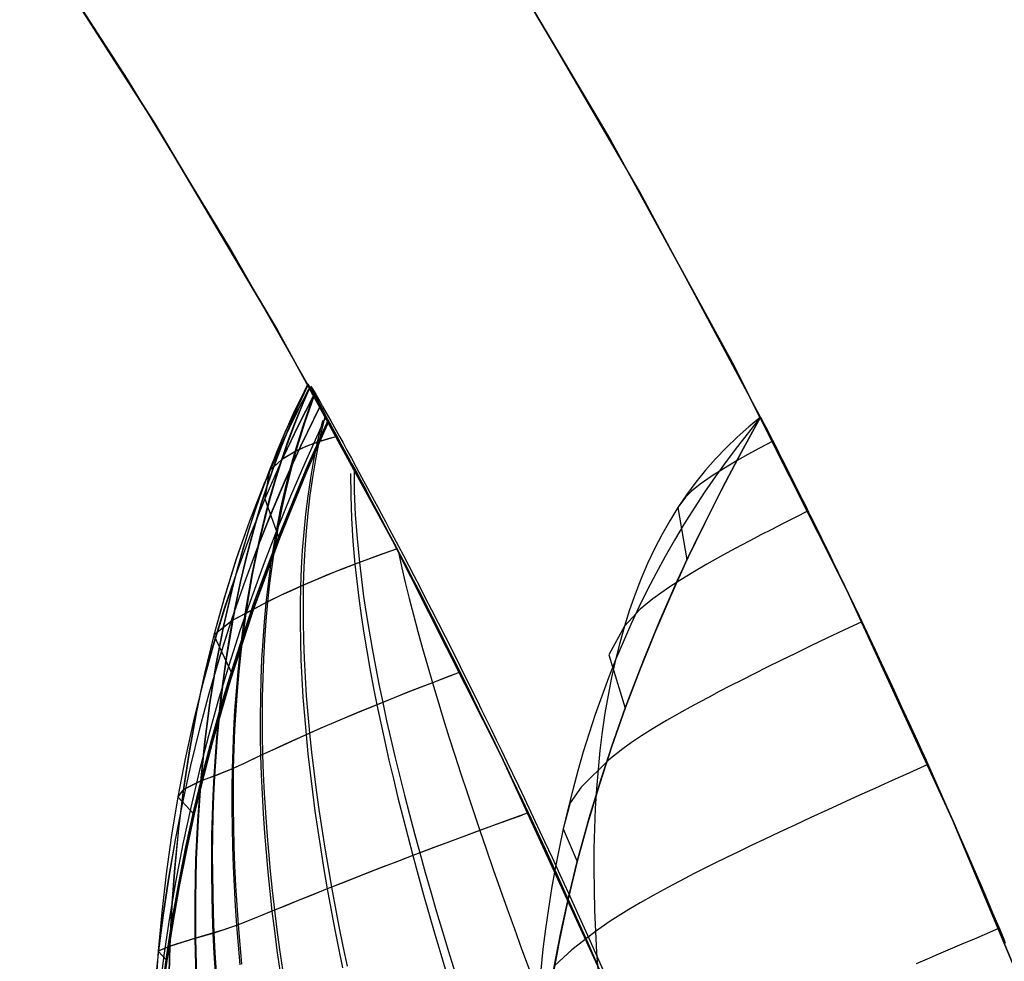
# Model space of a CAD drawing. Header units: millimetres. Extents: x -58 to 58, y -58 to 58.
# Tile 63 of 74: x 45.34 to 53.04, y 22.04 to 29.41. Entities that reach past the tile are written whole.
import ezdxf

# ---------------------------------------------------------------- set-up
doc = ezdxf.new("R2010")
doc.units = ezdxf.units.MM
doc.header["$MEASUREMENT"] = 0
doc.layers.add('Predefinito', color=5, linetype='Continuous')

msp = doc.modelspace()

# ---------------------------------------------------------------- linework, layer by layer
at = {"layer": 'Predefinito', "color": 9}
for points in [[(51.1342, 26.2972), (50.188, 28.0609), (49.181, 29.7906), (48.1143, 31.4843), (46.9894, 33.1398)], [(47.7542, 26.2637), (46.9863, 27.6142), (46.1801, 28.9422), (45.3364, 30.2467)], [(53.6901, 9.3609), (53.335, 11.2085), (52.9163, 13.0427), (52.4346, 14.8614), (51.8904, 16.6624), (51.2844, 18.4435), (50.6172, 20.2027), (49.8897, 21.9377), (49.1028, 23.6467), (48.2574, 25.3274), (47.3544, 26.978), (46.395, 28.5964), (45.3803, 30.1807)], [(45.3803, 30.1807), (46.395, 28.5964), (47.3544, 26.978), (48.2574, 25.3274), (49.1028, 23.6467), (49.8897, 21.9377), (50.6172, 20.2027), (51.2844, 18.4435), (51.8904, 16.6624), (52.4346, 14.8614), (52.9163, 13.0427), (53.335, 11.2085), (53.6901, 9.3609)], [(56.9526, 7.9151), (56.6455, 9.8761), (56.2709, 11.8254), (55.8292, 13.7607), (55.3209, 15.6795), (54.7468, 17.5796), (54.1074, 19.4588), (53.4035, 21.3147), (52.636, 23.1453), (51.8057, 24.9483), (50.9137, 26.7216), (49.9611, 28.463), (48.9489, 30.1705)], [(48.9489, 30.1705), (49.9611, 28.463), (50.9137, 26.7216), (51.8057, 24.9483), (52.636, 23.1453), (53.4035, 21.3147), (54.1074, 19.4588), (54.7468, 17.5796), (55.3209, 15.6795), (55.8292, 13.7607), (56.2709, 11.8254), (56.6455, 9.8761), (56.9526, 7.9151)], [(51.1342, 26.2972), (50.9822, 26.022), (50.8353, 25.7439), (50.6938, 25.4631), (50.5578, 25.1796), (50.4276, 24.8933), (50.3034, 24.6044), (50.1855, 24.3129), (50.0741, 24.0188), (49.9696, 23.7222), (49.8722, 23.4233), (49.7821, 23.122), (49.6997, 22.8186), (49.6254, 22.5131), (49.5593, 22.2057), (49.5018, 21.8966)], [(49.5018, 21.8966), (49.5593, 22.2057), (49.6254, 22.5131), (49.6997, 22.8186), (49.7821, 23.122), (49.8722, 23.4233), (49.9696, 23.7222), (50.0741, 24.0188), (50.1855, 24.3129), (50.3034, 24.6044), (50.4276, 24.8933), (50.5578, 25.1796), (50.6938, 25.4631), (50.8353, 25.7439), (50.9822, 26.022), (51.1342, 26.2972)], [(49.5145, 21.9694), (49.5711, 22.2638), (49.6364, 22.5608), (49.7106, 22.8604), (49.7937, 23.1624), (49.8858, 23.4668), (49.9871, 23.7734), (50.0975, 24.0822), (50.2172, 24.3931), (50.3462, 24.706), (50.4846, 25.0207), (50.6326, 25.3374), (50.7901, 25.6557), (50.9573, 25.9757), (51.1342, 26.2972)], [(46.4607, 21.8415), (46.5046, 22.1539), (46.556, 22.4671), (46.6149, 22.7811), (46.6813, 23.0957), (46.7552, 23.4108), (46.8365, 23.7266), (46.9254, 24.0427), (47.0216, 24.3593), (47.1253, 24.6762), (47.2363, 24.9934), (47.3548, 25.3108), (47.4806, 25.6284), (47.6138, 25.946), (47.7542, 26.2637)]]:
    msp.add_lwpolyline(points, dxfattribs=at)
at = {"layer": 'Predefinito', "color": 9, "extrusion": (0.132409, 0.990559, -0.0355)}
msp.add_lwpolyline([(-43.6628, 340.212), (-43.6172, 330.8508), (-43.7302, 320.9292)], dxfattribs=at)
at = {"layer": 'Predefinito', "color": 9, "extrusion": (0.084906, 0.99574, 0.035964)}
msp.add_lwpolyline([(-45.1536, 40.4975), (-45.1109, 49.0141), (-45.2066, 58.894)], dxfattribs=at)
at = {"layer": 'Predefinito', "color": 9, "extrusion": (1, 0, 0)}
for points in [[(26.2972, 345), (26.2972, 320)], [(26.2972, 320), (26.2972, 60)], [(26.2972, 60), (26.2972, 35)], [(26.2637, 320), (26.2637, 60.0042)]]:
    msp.add_lwpolyline(points, dxfattribs=at)
at = {"layer": 'Predefinito', "color": 9}
for points in [[(47.5942, 26.5102, 46.8819), (47.5143, 26.3556, 46.8074), (47.4437, 26.2119, 46.7389), (47.3761, 26.0674, 46.6709), (47.2497, 25.7764, 46.5365), (47.1349, 25.4828, 46.4046), (47.0311, 25.1871, 46.2758), (46.9379, 24.8896, 46.1506), (46.855, 24.5906, 46.0294), (46.7817, 24.2903, 45.9127), (46.7178, 23.9886, 45.8009), (46.6627, 23.6857, 45.6945), (46.6162, 23.3815, 45.5937), (46.5779, 23.0763, 45.4988), (46.5475, 22.7701, 45.4102), (46.5248, 22.4629, 45.328), (46.5095, 22.1549, 45.2525), (46.5014, 21.8462, 45.1839)], [(47.6054, 26.5326, 333.1665), (47.5147, 26.3579, 333.2512), (47.444, 26.2141, 333.32), (47.3764, 26.0695, 333.3883), (47.25, 25.7783, 333.5234), (47.1352, 25.4846, 333.6559), (47.0315, 25.1888, 333.7852), (46.9385, 24.8911, 333.911), (46.8557, 24.592, 334.0328), (46.7826, 24.2916, 334.15), (46.7188, 23.9899, 334.2623), (46.664, 23.6868, 334.3692), (46.6177, 23.3826, 334.4704), (46.5796, 23.0774, 334.5656), (46.5495, 22.7711, 334.6546), (46.527, 22.4638, 334.7372), (46.512, 22.1558, 334.813), (46.5042, 21.847, 334.8819)], [(47.5773, 26.5292, 43.4999), (47.4773, 26.3225, 43.3765), (47.4107, 26.1744, 43.2894), (47.3478, 26.0257, 43.2031), (47.2885, 25.8765, 43.1176), (47.2326, 25.7268, 43.033), (47.1802, 25.5766, 42.9495), (47.1311, 25.4261, 42.8671), (47.0852, 25.2753, 42.7858), (47.0423, 25.1241, 42.7057), (47.0025, 24.9728, 42.627), (46.9316, 24.6696, 42.4737), (46.8715, 24.3656, 42.3266), (46.8216, 24.0608, 42.186), (46.7813, 23.7551, 42.0524), (46.75, 23.4488, 41.9263), (46.7273, 23.1417, 41.8079), (46.7127, 22.8339, 41.6976), (46.7057, 22.5255, 41.5955), (46.7061, 22.2165, 41.502), (46.7135, 21.9071, 41.4172)], [(47.5915, 26.5575, 336.5582), (47.4785, 26.3247, 336.6979), (47.4119, 26.1765, 336.7855), (47.3491, 26.0277, 336.8723), (47.2898, 25.8784, 336.9582), (47.2341, 25.7287, 337.0431), (47.1818, 25.5785, 337.1271), (47.1328, 25.4279, 337.2099), (47.0871, 25.277, 337.2916), (47.0444, 25.1259, 337.3721), (47.0048, 24.9745, 337.4512), (46.9342, 24.6712, 337.6052), (46.8744, 24.3672, 337.753), (46.8249, 24.0624, 337.8943), (46.785, 23.7567, 338.0285), (46.7541, 23.4504, 338.1552), (46.7318, 23.1433, 338.2741), (46.7175, 22.8355, 338.3849), (46.711, 22.5272, 338.4875), (46.7118, 22.2182, 338.5814), (46.7195, 21.9087, 338.6665)], [(47.5783, 26.5214, 41.7803), (47.507, 26.367, 41.6783), (47.4425, 26.2175, 41.5808), (47.3821, 26.0675, 41.4842), (47.3256, 25.9171, 41.3886), (47.2729, 25.7664, 41.2941), (47.2238, 25.6154, 41.2008), (47.1783, 25.4642, 41.1087), (47.1362, 25.3128, 41.0181), (47.0974, 25.1612, 40.9289), (47.0618, 25.0095, 40.8411), (47.0292, 24.8577, 40.755), (46.9996, 24.7059, 40.6706), (46.9727, 24.554, 40.5879), (46.9486, 24.4019, 40.507), (46.908, 24.0973, 40.3509), (46.8771, 23.792, 40.2028), (46.8652, 23.6392, 40.1318), (46.8554, 23.4862, 40.063), (46.8477, 23.333, 39.9964), (46.8421, 23.1797, 39.932), (46.8385, 23.0263, 39.8699), (46.8369, 22.8727, 39.81), (46.8371, 22.7189, 39.7525), (46.8392, 22.5651, 39.6973), (46.8431, 22.411, 39.6445), (46.8487, 22.2569, 39.5941), (46.856, 22.1025, 39.5461), (46.8649, 21.9482, 39.5006)], [(47.594, 26.5529, 338.2821), (47.5087, 26.369, 338.4043), (47.4443, 26.2194, 338.5023), (47.384, 26.0694, 338.5995), (47.3277, 25.9189, 338.6956), (47.2752, 25.7682, 338.7906), (47.2263, 25.6172, 338.8844), (47.181, 25.4659, 338.9769), (47.1391, 25.3145, 339.068), (47.1006, 25.1629, 339.1577), (47.0652, 25.0112, 339.2459), (47.0328, 24.8594, 339.3324), (47.0034, 24.7076, 339.4173), (46.9768, 24.5557, 339.5004), (46.9529, 24.4036, 339.5817), (46.9316, 24.2514, 339.6611), (46.9128, 24.0991, 339.7386), (46.8964, 23.9465, 339.814), (46.8824, 23.7939, 339.8875), (46.8707, 23.641, 339.9588), (46.8612, 23.4881, 340.0279), (46.8538, 23.335, 340.0948), (46.8484, 23.1817, 340.1595), (46.8451, 23.0283, 340.2219), (46.8436, 22.8747, 340.2821), (46.8441, 22.721, 340.3399), (46.8464, 22.5671, 340.3954), (46.8506, 22.4131, 340.4484), (46.8564, 22.259, 340.4991), (46.8639, 22.1047, 340.5473), (46.8731, 21.9504, 340.593)], [(47.6065, 26.5307, 340.0523), (47.5461, 26.39, 340.1569), (47.4897, 26.249, 340.2606), (47.4372, 26.1078, 340.3633), (47.3885, 25.9664, 340.4649), (47.3406, 25.816, 340.5716), (47.2966, 25.6655, 340.6769), (47.2564, 25.5149, 340.7806), (47.2197, 25.3641, 340.8828), (47.1864, 25.2134, 340.9832), (47.1564, 25.0625, 341.0819), (47.1295, 24.9117, 341.1788), (47.1056, 24.7608, 341.2737), (47.0845, 24.6099, 341.3667), (47.0662, 24.4588, 341.4575), (47.0504, 24.3075, 341.5462), (47.0372, 24.1561, 341.6327), (47.0265, 24.0044, 341.7169), (47.0181, 23.8526, 341.7988), (47.0119, 23.7007, 341.8784), (47.0079, 23.5485, 341.9555), (47.006, 23.3961, 342.0301), (47.0061, 23.2436, 342.1022), (47.0081, 23.0908, 342.1718), (47.0121, 22.9378, 342.2388), (47.0178, 22.7847, 342.3032), (47.0254, 22.6313, 342.365), (47.0347, 22.4777, 342.4242), (47.0457, 22.324, 342.4806), (47.0582, 22.17, 342.5343), (47.0724, 22.0159, 342.5852)], [(47.7542, 26.2637, 320), (47.5921, 26.5566, 337.5154), (47.6181, 26.51, 340.8534), (47.6532, 26.4474, 342.2681), (47.6812, 26.3969, 342.9983), (47.7208, 26.3249, 343.7683), (47.7452, 26.2803, 344.1528), (47.7733, 26.2292, 344.535), (47.809, 26.1641, 344.9553), (47.8503, 26.0885, 345.3733), (47.8759, 26.0415, 345.6039), (47.9035, 25.9907, 345.8332), (47.9332, 25.9356, 346.0613), (47.9654, 25.8762, 346.2883), (48.0027, 25.8068, 346.5311), (48.044, 25.7299, 346.7776), (48.0902, 25.6435, 347.0305), (48.14, 25.5499, 347.2801), (48.1946, 25.4469, 347.531), (48.2233, 25.3924, 347.6548), (48.253, 25.3359, 347.7776), (48.2841, 25.2765, 347.9008), (48.3163, 25.2151, 348.0228), (48.3493, 25.1516, 348.1431), (48.3834, 25.0861, 348.2621), (48.4181, 25.0191, 348.3783), (48.4537, 24.95, 348.4931), (48.4899, 24.8796, 348.6049), (48.527, 24.8072, 348.7151), (48.5644, 24.7339, 348.822), (48.6027, 24.6586, 348.9272), (48.6418, 24.5814, 349.0306), (48.6818, 24.5021, 349.1323), (48.7214, 24.4233, 349.2292), (48.7616, 24.3427, 349.3242), (48.8027, 24.2603, 349.4173), (48.8445, 24.1761, 349.5086), (48.8856, 24.0926, 349.5953), (48.9275, 24.0076, 349.6801), (48.9692, 23.9223, 349.7617), (49.0115, 23.8355, 349.8414), (49.0539, 23.7482, 349.9182), (49.0968, 23.6594, 349.993), (49.1398, 23.57, 350.0653), (49.1832, 23.4793, 350.1355), (49.2265, 23.3883, 350.203), (49.2702, 23.2961, 350.2683), (49.3143, 23.2026, 350.3316), (49.3588, 23.1079, 350.3929), (49.4028, 23.0137, 350.4511), (49.447, 22.9184, 350.5072), (49.4916, 22.8221, 350.5612), (49.5364, 22.7247, 350.6131), (49.5814, 22.6263, 350.6629), (49.6267, 22.5269, 350.7106), (49.6721, 22.4266, 350.756), (49.7177, 22.3255, 350.7993), (49.7629, 22.2245, 350.8399), (49.8082, 22.1228, 350.8782), (49.8535, 22.0203, 350.9144)], [(47.7542, 26.2637, 60.0042), (47.6152, 26.538, 43.6345), (47.623, 26.5274, 41.2974), (47.6527, 26.4775, 38.9605), (47.6845, 26.4219, 37.792), (47.707, 26.3821, 37.2078), (47.735, 26.3322, 36.6236), (47.7699, 26.2697, 36.0391), (47.813, 26.192, 35.4546), (47.8382, 26.1465, 35.1623), (47.8662, 26.0957, 34.8701), (47.8972, 26.0392, 34.5778), (47.9316, 25.9763, 34.2856), (47.9697, 25.9064, 33.9934), (48.0119, 25.8285, 33.7011), (48.0586, 25.7419, 33.4089), (48.1104, 25.6455, 33.1166), (48.1383, 25.5934, 32.9705), (48.1676, 25.5384, 32.8244), (48.1985, 25.4803, 32.6783), (48.2309, 25.4191, 32.5322), (48.265, 25.3545, 32.386), (48.3009, 25.2864, 32.2399), (48.3386, 25.2145, 32.0938), (48.3783, 25.1385, 31.9477), (48.4201, 25.0582, 31.8014), (48.4641, 24.9733, 31.6551), (48.5104, 24.8835, 31.5088), (48.5591, 24.7885, 31.3624), (48.6105, 24.6879, 31.2161), (48.6647, 24.5811, 31.0698), (48.722, 24.4677, 30.9235), (48.7826, 24.3469, 30.7772), (48.8469, 24.218, 30.6309), (48.9151, 24.0802, 30.4846), (48.9508, 24.0076, 30.4115), (48.9877, 23.9324, 30.3384), (49.0259, 23.8543, 30.2652), (49.0654, 23.7731, 30.1921), (49.1063, 23.6887, 30.1189), (49.1487, 23.6007, 30.0458), (49.1928, 23.5088, 29.9727), (49.2387, 23.4127, 29.8995), (49.2865, 23.312, 29.8264), (49.3365, 23.2061, 29.7533), (49.389, 23.0945, 29.6802), (49.4441, 22.9764, 29.607), (49.5023, 22.8508, 29.5339), (49.5641, 22.7167, 29.4608), (49.6301, 22.5724, 29.3877), (49.7011, 22.4156, 29.3146), (49.7785, 22.2435, 29.2416), (49.8202, 22.1501, 29.2051), (49.8643, 22.0507, 29.1685), (49.9112, 21.9445, 29.132)], [(47.6311, 26.4549, 50.218), (47.5102, 26.2184, 50.1312), (47.3778, 25.9394, 50.0306), (47.2545, 25.6576, 49.9312), (47.1403, 25.3733, 49.8334), (47.0347, 25.0865, 49.7375), (46.9378, 24.7976, 49.644), (46.8492, 24.5067, 49.5531), (46.7688, 24.2139, 49.4654), (46.6963, 23.9193, 49.381), (46.6316, 23.6228, 49.3004), (46.5745, 23.3247, 49.2238), (46.5249, 23.0249, 49.1515), (46.4826, 22.7235, 49.0837), (46.4476, 22.4207, 49.0206), (46.4198, 22.1165, 48.9624), (46.399, 21.8112, 48.9093)], [(47.6391, 26.4721, 329.8198), (47.5101, 26.2204, 329.9126), (47.3775, 25.9412, 330.0137), (47.2542, 25.6593, 330.1136), (47.1399, 25.3748, 330.2118), (47.0343, 25.0879, 330.3081), (46.9374, 24.7989, 330.4021), (46.8489, 24.5079, 330.4934), (46.7685, 24.2149, 330.5815), (46.6961, 23.9202, 330.6662), (46.6315, 23.6236, 330.7472), (46.5745, 23.3254, 330.8241), (46.525, 23.0255, 330.8967), (46.4829, 22.724, 330.9648), (46.448, 22.4211, 331.0281), (46.4203, 22.1169, 331.0866), (46.3997, 21.8115, 331.1399)], [(47.5892, 26.4958, 40.0152), (47.5327, 26.3631, 39.9174), (47.4799, 26.2301, 39.8203), (47.4304, 26.0968, 39.7242), (47.3843, 25.9634, 39.629), (47.3361, 25.813, 39.523), (47.2918, 25.6624, 39.4184), (47.2512, 25.5116, 39.3153), (47.2142, 25.3608, 39.2138), (47.1806, 25.21, 39.1139), (47.1503, 25.059, 39.0158), (47.1231, 24.9081, 38.9195), (47.0989, 24.7571, 38.8252), (47.0775, 24.6061, 38.7328), (47.0588, 24.4549, 38.6425), (47.0427, 24.3036, 38.5544), (47.0292, 24.1521, 38.4684), (47.0181, 24.0004, 38.3846), (47.0094, 23.8485, 38.3032), (47.0029, 23.6965, 38.2242), (46.9985, 23.5442, 38.1475), (46.9963, 23.3918, 38.0733), (46.9961, 23.2392, 38.0017), (46.9978, 23.0864, 37.9325), (47.0015, 22.9334, 37.8659), (47.0069, 22.7802, 37.8018), (47.0142, 22.6268, 37.7404), (47.0232, 22.4732, 37.6816), (47.0339, 22.3195, 37.6255), (47.0461, 22.1655, 37.5722), (47.06, 22.0114, 37.5215)], [(47.6222, 26.4293, 38.174), (47.5514, 26.228, 38.0058), (47.489, 26.0265, 37.8402), (47.4482, 25.8791, 37.7209), (47.4114, 25.7316, 37.6032), (47.3783, 25.584, 37.4873), (47.3489, 25.4363, 37.3732), (47.3228, 25.2885, 37.261), (47.3, 25.1406, 37.1508), (47.2804, 24.9926, 37.0427), (47.2636, 24.8445, 36.9369), (47.2496, 24.6961, 36.8332), (47.2383, 24.5475, 36.732), (47.2296, 24.3985, 36.6331), (47.2234, 24.2492, 36.5367), (47.2195, 24.0995, 36.4428), (47.2179, 23.9495, 36.3516), (47.2185, 23.7992, 36.2629), (47.2212, 23.6484, 36.177), (47.226, 23.4974, 36.0939), (47.2327, 23.346, 36.0135), (47.2413, 23.1942, 35.936), (47.2517, 23.0421, 35.8613), (47.2639, 22.8896, 35.7894), (47.2778, 22.7367, 35.7205), (47.2933, 22.5835, 35.6546), (47.3104, 22.4299, 35.5916), (47.3291, 22.276, 35.5317), (47.3493, 22.1218, 35.4747), (47.3709, 21.9673, 35.4209)], [(47.6417, 26.4676, 341.8967), (47.5643, 26.2492, 342.0812), (47.4969, 26.0306, 342.2626), (47.4567, 25.8834, 342.3827), (47.4204, 25.7362, 342.5011), (47.3879, 25.5889, 342.6178), (47.3589, 25.4415, 342.7327), (47.3334, 25.2939, 342.8456), (47.3112, 25.1463, 342.9565), (47.292, 24.9986, 343.0653), (47.2758, 24.8507, 343.1719), (47.2624, 24.7026, 343.2762), (47.2516, 24.5541, 343.3781), (47.2434, 24.4053, 343.4776), (47.2376, 24.2562, 343.5746), (47.2342, 24.1067, 343.6691), (47.2331, 23.9569, 343.761), (47.2342, 23.8066, 343.8502), (47.2374, 23.6561, 343.9367), (47.2427, 23.5051, 344.0203), (47.2498, 23.3538, 344.1012), (47.2589, 23.2021, 344.1793), (47.2697, 23.05, 344.2545), (47.2824, 22.8976, 344.3268), (47.2967, 22.7448, 344.3961), (47.3127, 22.5916, 344.4625), (47.3303, 22.438, 344.5259), (47.3494, 22.2841, 344.5863), (47.37, 22.1299, 344.6436), (47.3921, 21.9753, 344.6978)], [(47.687, 26.3855, 326.4998), (47.5336, 26.0698, 326.5779), (47.412, 25.8019, 326.6434), (47.2971, 25.5316, 326.7084), (47.1887, 25.2588, 326.7727), (47.0868, 24.9836, 326.8361), (46.9913, 24.706, 326.8982), (46.9022, 24.4258, 326.9589), (46.8194, 24.1432, 327.0177), (46.743, 23.8582, 327.0745), (46.673, 23.5708, 327.1291), (46.6094, 23.2811, 327.1811), (46.5523, 22.9891, 327.2305), (46.5017, 22.6948, 327.2769), (46.4577, 22.3985, 327.3204), (46.4202, 22.1001, 327.3607), (46.3896, 21.7998, 327.3976)], [(47.682, 26.3738, 53.5264), (47.5338, 26.0685, 53.4512), (47.4124, 25.8007, 53.3861), (47.2976, 25.5305, 53.3214), (47.1892, 25.2578, 53.2573), (47.0874, 24.9827, 53.1942), (46.9919, 24.7052, 53.1324), (46.9028, 24.4252, 53.072), (46.82, 24.1426, 53.0134), (46.7436, 23.8577, 52.9568), (46.6736, 23.5704, 52.9025), (46.61, 23.2807, 52.8507), (46.5528, 22.9888, 52.8016), (46.5021, 22.6946, 52.7553), (46.458, 22.3983, 52.712), (46.4205, 22.1, 52.6719), (46.3898, 21.7998, 52.6351)], [(47.7302, 26.2969, 56.7898), (47.5665, 25.9374, 56.7461), (47.456, 25.6796, 56.7149), (47.35, 25.4195, 56.6836), (47.2487, 25.157, 56.6525), (47.152, 24.8919, 56.6216), (47.0601, 24.6241, 56.5911), (46.9728, 24.3535, 56.5613), (46.8905, 24.0799, 56.5322), (46.8132, 23.8035, 56.5039), (46.7411, 23.5243, 56.4766), (46.6744, 23.2423, 56.4505), (46.6132, 22.9576, 56.4256), (46.5577, 22.6701, 56.4021), (46.5081, 22.38, 56.38), (46.4646, 22.0873, 56.3594), (46.4273, 21.7922, 56.3404)], [(47.7465, 26.2725, 58.4033), (47.576, 25.8886, 58.3806), (47.3659, 25.3761, 58.3501), (47.172, 24.8535, 58.3195), (47.0814, 24.5881, 58.3045), (46.9951, 24.3198, 58.2896), (46.9133, 24.0486, 58.2751), (46.8362, 23.7745, 58.2609), (46.7639, 23.4977, 58.2473), (46.6968, 23.218, 58.2341), (46.6349, 22.9355, 58.2216), (46.5785, 22.6502, 58.2096), (46.5277, 22.3623, 58.1984), (46.4829, 22.0717, 58.1879), (46.4442, 21.7786, 58.1782)], [(47.7046, 26.2725, 36.2078), (47.6643, 26.1005, 36.0414), (47.636, 25.9604, 35.908), (47.6115, 25.8202, 35.7765), (47.5905, 25.6798, 35.647), (47.5731, 25.5391, 35.5196), (47.5588, 25.3981, 35.3943), (47.5477, 25.2568, 35.2714), (47.5395, 25.115, 35.1508), (47.5341, 24.9728, 35.0326), (47.5313, 24.83, 34.917), (47.5309, 24.6865, 34.804), (47.533, 24.5423, 34.6937), (47.5375, 24.3975, 34.5862), (47.5441, 24.2519, 34.4814), (47.553, 24.1056, 34.3796), (47.5639, 23.9586, 34.2807), (47.5767, 23.811, 34.1848), (47.5915, 23.6626, 34.0919), (47.6081, 23.5136, 34.0022), (47.6265, 23.3638, 33.9156), (47.6466, 23.2134, 33.8321), (47.6684, 23.0624, 33.7518), (47.6917, 22.9106, 33.6748), (47.7166, 22.7582, 33.601), (47.743, 22.6052, 33.5305), (47.7708, 22.4515, 33.4633), (47.8, 22.2972, 33.3995), (47.8305, 22.1424, 33.3392), (47.8623, 21.987, 33.2822)], [(47.7265, 26.3142, 343.8646), (47.678, 26.1052, 344.0695), (47.6507, 25.9658, 344.2037), (47.6271, 25.8262, 344.336), (47.6072, 25.6864, 344.4664), (47.5906, 25.5463, 344.5946), (47.5773, 25.4059, 344.7207), (47.5671, 25.2651, 344.8444), (47.5598, 25.1239, 344.9658), (47.5553, 24.9822, 345.0847), (47.5533, 24.8398, 345.201), (47.5538, 24.6968, 345.3147), (47.5567, 24.553, 345.4258), (47.562, 24.4085, 345.534), (47.5694, 24.2633, 345.6394), (47.5791, 24.1173, 345.742), (47.5907, 23.9706, 345.8415), (47.6044, 23.8232, 345.938), (47.6199, 23.6751, 346.0314), (47.6373, 23.5262, 346.1218), (47.6564, 23.3767, 346.209), (47.6772, 23.2264, 346.293), (47.6997, 23.0755, 346.3738), (47.7238, 22.9239, 346.4513), (47.7494, 22.7715, 346.5256), (47.7765, 22.6185, 346.5966), (47.805, 22.4649, 346.6642), (47.8348, 22.3106, 346.7284), (47.866, 22.1558, 346.7892), (47.8985, 22.0004, 346.8465)], [(51.1342, 26.2972, 51.6667), (50.952, 26.0672, 51.5243), (50.8642, 25.9496, 51.4536), (50.7786, 25.8303, 51.3832), (50.6953, 25.7092, 51.3132), (50.6144, 25.5862, 51.2439), (50.536, 25.4615, 51.1752), (50.46, 25.3349, 51.1073), (50.3866, 25.2065, 51.0403), (50.3158, 25.0761, 50.9742), (50.2474, 24.944, 50.9091), (50.1817, 24.8101, 50.8451), (50.1184, 24.6744, 50.7822), (50.0577, 24.537, 50.7205), (49.9995, 24.3979, 50.6601), (49.9439, 24.2571, 50.601), (49.8908, 24.1146, 50.5433), (49.8403, 23.9706, 50.487), (49.7922, 23.825, 50.4323), (49.7467, 23.6778, 50.3792), (49.7037, 23.5292, 50.3277), (49.6633, 23.3792, 50.278), (49.6254, 23.2278, 50.23), (49.59, 23.075, 50.1839), (49.5571, 22.9209, 50.1397), (49.5267, 22.7656, 50.0975), (49.4989, 22.6091, 50.0573), (49.4736, 22.4514, 50.0191), (49.4508, 22.2928, 49.9829), (49.4306, 22.1331, 49.9489), (49.4129, 21.9725, 49.917)], [(51.1342, 26.2972, 328.3333), (50.952, 26.0672, 328.4757), (50.8642, 25.9496, 328.5464), (50.7786, 25.8303, 328.6168), (50.6953, 25.7092, 328.6868), (50.6144, 25.5862, 328.7561), (50.536, 25.4615, 328.8248), (50.46, 25.3349, 328.8927), (50.3866, 25.2065, 328.9597), (50.3158, 25.0761, 329.0258), (50.2474, 24.944, 329.0909), (50.1817, 24.8101, 329.1549), (50.1184, 24.6744, 329.2178), (50.0577, 24.537, 329.2795), (49.9995, 24.3979, 329.3399), (49.9439, 24.2571, 329.399), (49.8908, 24.1146, 329.4567), (49.8403, 23.9706, 329.513), (49.7922, 23.825, 329.5677), (49.7467, 23.6778, 329.6208), (49.7037, 23.5292, 329.6723), (49.6633, 23.3792, 329.722), (49.6254, 23.2278, 329.77), (49.59, 23.075, 329.8161), (49.5571, 22.9209, 329.8603), (49.5267, 22.7656, 329.9025), (49.4989, 22.6091, 329.9427), (49.4736, 22.4514, 329.9809), (49.4508, 22.2928, 330.0171), (49.4306, 22.1331, 330.0511), (49.4129, 21.9725, 330.083)], [(51.1342, 26.2972, 43.3333), (51.0407, 26.2212, 43.1924), (50.9508, 26.1417, 43.0518), (50.8645, 26.0586, 42.9118), (50.7818, 25.9719, 42.7725), (50.7027, 25.8817, 42.6342), (50.6272, 25.7879, 42.4969), (50.5553, 25.6906, 42.361), (50.487, 25.5898, 42.2267), (50.4224, 25.4854, 42.094), (50.3613, 25.3776, 41.9631), (50.3038, 25.2663, 41.8343), (50.2499, 25.1517, 41.7075), (50.1994, 25.0338, 41.5829), (50.1523, 24.9127, 41.4608), (50.1086, 24.7884, 41.3411), (50.0684, 24.661, 41.224), (50.0314, 24.5306, 41.1096), (49.9978, 24.3972, 40.9982), (49.9674, 24.2609, 40.8898), (49.9401, 24.1218, 40.7845), (49.916, 23.9801, 40.6825), (49.895, 23.8357, 40.5839), (49.8769, 23.6889, 40.4889), (49.8619, 23.5396, 40.3975), (49.8497, 23.3881, 40.31), (49.8404, 23.2343, 40.2263), (49.8339, 23.0785, 40.1466), (49.8301, 22.9206, 40.0709), (49.829, 22.761, 39.9992), (49.8306, 22.5996, 39.9318), (49.8347, 22.4366, 39.8686), (49.8413, 22.272, 39.8096), (49.8504, 22.1061, 39.7551), (49.8618, 21.939, 39.7049)], [(51.1342, 26.2972, 336.6667), (51.0407, 26.2212, 336.8076), (50.9508, 26.1417, 336.9482), (50.8645, 26.0586, 337.0882), (50.7818, 25.9719, 337.2275), (50.7027, 25.8817, 337.3658), (50.6272, 25.7879, 337.5031), (50.5553, 25.6906, 337.639), (50.487, 25.5898, 337.7733), (50.4224, 25.4854, 337.906), (50.3613, 25.3776, 338.0369), (50.3038, 25.2663, 338.1657), (50.2499, 25.1517, 338.2925), (50.1994, 25.0338, 338.4171), (50.1523, 24.9127, 338.5392), (50.1086, 24.7884, 338.6589), (50.0684, 24.661, 338.776), (50.0314, 24.5306, 338.8904), (49.9978, 24.3972, 339.0018), (49.9674, 24.2609, 339.1102), (49.9401, 24.1218, 339.2155), (49.916, 23.9801, 339.3175), (49.895, 23.8357, 339.4161), (49.8769, 23.6889, 339.5111), (49.8619, 23.5396, 339.6025), (49.8497, 23.3881, 339.69), (49.8404, 23.2343, 339.7737), (49.8339, 23.0785, 339.8534), (49.8301, 22.9206, 339.9291), (49.829, 22.761, 340.0008), (49.8306, 22.5996, 340.0682), (49.8347, 22.4366, 340.1314), (49.8413, 22.272, 340.1904), (49.8504, 22.1061, 340.2449), (49.8618, 21.939, 340.2951)], [(53.0512, 22.177, 349.9773), (53.0143, 22.2652, 349.9675), (52.9544, 22.4072, 349.948), (52.9053, 22.5228, 349.9284), (52.8627, 22.6227, 349.9088), (52.8245, 22.7117, 349.8891), (52.7895, 22.7929, 349.8695), (52.7571, 22.8678, 349.8498), (52.6981, 23.0035, 349.8104), (52.6449, 23.125, 349.7711), (52.5962, 23.2354, 349.7317), (52.5511, 23.3374, 349.6923), (52.5088, 23.4324, 349.6529), (52.4689, 23.5215, 349.6135), (52.4312, 23.6055, 349.5741), (52.3952, 23.6852, 349.5347), (52.3609, 23.761, 349.4953), (52.2964, 23.9026, 349.4164), (52.2366, 24.033, 349.3376), (52.1808, 24.1539, 349.2588), (52.1284, 24.2669, 349.1799), (52.0789, 24.3729, 349.1011), (52.0321, 24.4727, 349.0222), (51.9876, 24.567, 348.9434), (51.9454, 24.6562, 348.8645), (51.9051, 24.7409, 348.7856), (51.8666, 24.8215, 348.7068), (51.8298, 24.8983, 348.628), (51.7945, 24.9715, 348.5492), (51.7607, 25.0415, 348.4703), (51.7283, 25.1085, 348.3915), (51.6971, 25.1726, 348.3127), (51.6671, 25.2341, 348.2338), (51.6383, 25.293, 348.155), (51.6106, 25.3495, 348.0762), (51.5839, 25.4037, 347.9973), (51.5583, 25.4557, 347.9185), (51.5336, 25.5056, 347.8396), (51.5099, 25.5535, 347.7608), (51.487, 25.5995, 347.682), (51.4651, 25.6436, 347.6031), (51.444, 25.6858, 347.5243), (51.4238, 25.7263, 347.4454), (51.4043, 25.7652, 347.3666), (51.3857, 25.8024, 347.2877), (51.3678, 25.838, 347.2089), (51.3506, 25.872, 347.13), (51.3342, 25.9046, 347.0512), (51.3036, 25.9652, 346.8935), (51.2757, 26.0202, 346.7358), (51.2506, 26.0697, 346.578), (51.228, 26.114, 346.4203), (51.2081, 26.1531, 346.2626), (51.1906, 26.1873, 346.1048), (51.1755, 26.2167, 345.947), (51.1629, 26.2414, 345.7891), (51.1525, 26.2615, 345.6313), (51.1445, 26.2771, 345.4735), (51.1388, 26.2883, 345.3157), (51.1354, 26.295, 345.1578), (51.1342, 26.2972, 345)], [(51.1342, 26.2972, 35), (51.1353, 26.2951, 34.8424), (51.1385, 26.2888, 34.6847), (51.144, 26.2781, 34.5271), (51.1518, 26.263, 34.3694), (51.1619, 26.2433, 34.2118), (51.1744, 26.219, 34.0541), (51.1893, 26.1898, 33.8965), (51.2067, 26.1557, 33.7389), (51.2268, 26.1165, 33.5812), (51.2494, 26.072, 33.4235), (51.2747, 26.0223, 33.2658), (51.3027, 25.9669, 33.1081), (51.3336, 25.9059, 32.9504), (51.3673, 25.839, 32.7927), (51.4039, 25.766, 32.635), (51.4234, 25.7272, 32.5562), (51.4436, 25.6867, 32.4774), (51.4646, 25.6445, 32.3985), (51.4866, 25.6005, 32.3197), (51.5093, 25.5546, 32.2408), (51.5331, 25.5067, 32.1619), (51.5577, 25.4569, 32.0831), (51.5833, 25.4049, 32.0042), (51.61, 25.3507, 31.9254), (51.6377, 25.2942, 31.8465), (51.6665, 25.2353, 31.7677), (51.6965, 25.1739, 31.6888), (51.7277, 25.1097, 31.61), (51.7601, 25.0428, 31.5311), (51.7939, 24.9728, 31.4523), (51.8291, 24.8997, 31.3734), (51.8659, 24.823, 31.2946), (51.9043, 24.7425, 31.2158), (51.9445, 24.658, 31.137), (51.9867, 24.5689, 31.0582), (52.0311, 24.4749, 30.9795), (52.0778, 24.3753, 30.9008), (52.1271, 24.2696, 30.822), (52.1794, 24.157, 30.7433), (52.235, 24.0365, 30.6645), (52.2944, 23.907, 30.5858), (52.3584, 23.7665, 30.5071), (52.3925, 23.6913, 30.4677), (52.4282, 23.6123, 30.4284), (52.4656, 23.5289, 30.389), (52.5052, 23.4404, 30.3497), (52.5473, 23.346, 30.3103), (52.5922, 23.2445, 30.271), (52.6408, 23.1344, 30.2317), (52.6939, 23.0131, 30.1923), (52.7529, 22.8774, 30.153), (52.8204, 22.7212, 30.1138), (52.8586, 22.6323, 30.0941), (52.901, 22.5329, 30.0745), (52.9494, 22.4189, 30.055), (53.0072, 22.2821, 30.0354), (53.0417, 22.1998, 30.0257)], [(46.3957, 21.2193, 60), (46.4252, 21.5369, 60), (46.4623, 21.8535, 60), (46.5069, 22.169, 60), (46.5588, 22.4833, 60.0001), (46.6179, 22.7964, 60.0001), (46.684, 23.108, 60.0002), (46.757, 23.4182, 60.0004), (46.8366, 23.7269, 60.0005), (46.9281, 24.052, 60.0007), (47.0265, 24.375, 60.001), (47.1319, 24.6957, 60.0014), (47.2438, 25.0141, 60.0018), (47.3622, 25.3302, 60.0023), (47.4869, 25.6439, 60.0028), (47.6177, 25.9551, 60.0035), (47.7542, 26.2637, 60.0042)], [(47.7516, 26.2659, 59.2053), (47.5772, 25.8702, 59.1941), (47.3688, 25.3584, 59.179), (47.176, 24.8363, 59.1638), (47.0857, 24.5711, 59.1562), (46.9997, 24.3032, 59.1488), (46.9181, 24.0323, 59.1415), (46.8412, 23.7587, 59.1344), (46.7691, 23.4823, 59.1275), (46.702, 23.2032, 59.1208), (46.64, 22.9213, 59.1144), (46.5835, 22.6367, 59.1083), (46.5327, 22.3494, 59.1026), (46.4877, 22.0597, 59.0972), (46.4488, 21.7674, 59.0921)], [(47.7532, 26.2642, 59.6051), (47.5767, 25.8626, 59.5998), (47.3687, 25.3507, 59.5923), (47.1762, 24.8282, 59.5846), (47.086, 24.5629, 59.5808), (47.0001, 24.2948, 59.577), (46.9186, 24.024, 59.5733), (46.8417, 23.7504, 59.5697), (46.7697, 23.474, 59.5661), (46.7026, 23.1949, 59.5627), (46.6408, 22.9132, 59.5594), (46.5843, 22.6288, 59.5562), (46.5335, 22.3418, 59.5532), (46.4886, 22.0523, 59.5504), (46.4497, 21.7604, 59.5477)], [(47.7538, 26.2638, 59.8047), (47.5761, 25.8593, 59.8023), (47.3683, 25.3471, 59.7986), (47.1757, 24.8243, 59.7947), (47.0856, 24.5589, 59.7927), (46.9997, 24.2907, 59.7908), (46.9182, 24.0197, 59.7888), (46.8414, 23.746, 59.7869), (46.7694, 23.4697, 59.7851), (46.7024, 23.1906, 59.7833), (46.6406, 22.9089, 59.7815), (46.5842, 22.6245, 59.7798), (46.5335, 22.3377, 59.7781), (46.4886, 22.0483, 59.7766), (46.4498, 21.7565, 59.7751)], [(47.174, 24.8179, 319.9954), (47.3067, 25.1844, 319.9955), (47.4478, 25.5474, 319.9962), (47.597, 25.907, 319.9976), (47.7542, 26.2637, 320)], [(47.8185, 26.1465, 345.0581), (47.678, 26.1052, 344.0695), (47.5766, 26.0671, 343.1658), (47.4969, 26.0306, 342.2626), (47.3885, 25.9664, 340.4649), (47.2898, 25.8784, 336.9582), (47.2542, 25.6593, 330.1136), (47.3675, 25.3438, 319.9958)], [(47.7775, 26.1356, 35.207), (47.6643, 26.1005, 36.0414), (47.5661, 26.0627, 36.9411), (47.489, 26.0265, 37.8402), (47.3843, 25.9634, 39.629), (47.2885, 25.8765, 43.1176), (47.2545, 25.6576, 49.9312), (47.3675, 25.3438, 60.0048)], [(51.2298, 26.1107, 33.5671), (51.1265, 26.0557, 34.0654), (51.0337, 26.0049, 34.5725), (50.9508, 25.958, 35.0878), (50.877, 25.9148, 35.6106), (50.7548, 25.8383, 36.6761), (50.662, 25.7734, 37.7636), (50.5937, 25.7182, 38.8678), (50.5451, 25.6705, 39.9832), (50.487, 25.5898, 42.2267), (50.5578, 25.1796, 60)], [(51.2298, 26.1107, 346.4329), (51.1265, 26.0557, 345.9346), (51.0337, 26.0049, 345.4275), (50.9508, 25.958, 344.9122), (50.877, 25.9148, 344.3894), (50.7548, 25.8383, 343.3239), (50.662, 25.7734, 342.2364), (50.5937, 25.7182, 341.1322), (50.5451, 25.6705, 340.0168), (50.487, 25.5898, 337.7733), (50.5578, 25.1796, 320)], [(47.9525, 25.8997, 346.2003), (47.9545, 25.7178, 346.4055), (47.9624, 25.5341, 346.6057), (47.9759, 25.3482, 346.8007), (47.9944, 25.16, 346.99), (48.01, 25.028, 347.1179), (48.0279, 24.8945, 347.2429), (48.0478, 24.7596, 347.365), (48.0698, 24.6233, 347.4841), (48.0937, 24.4857, 347.6001), (48.1196, 24.3466, 347.7129), (48.1473, 24.2063, 347.8224), (48.1767, 24.0646, 347.9286), (48.2078, 23.9217, 348.0315), (48.2405, 23.7775, 348.1309), (48.2748, 23.6321, 348.227), (48.3106, 23.4854, 348.3195), (48.3479, 23.3376, 348.4085), (48.3865, 23.1886, 348.4939), (48.4265, 23.0383, 348.5758), (48.4678, 22.8869, 348.654), (48.5103, 22.7344, 348.7285), (48.5541, 22.5809, 348.7993), (48.5989, 22.4263, 348.8664), (48.6449, 22.2708, 348.9297), (48.692, 22.1144, 348.9891), (48.7401, 21.957, 349.0447)], [(47.9257, 25.8573, 33.8803), (47.9264, 25.6823, 33.6868), (47.9325, 25.5057, 33.4978), (47.9436, 25.3273, 33.3137), (47.9594, 25.1468, 33.1346), (47.9737, 25.014, 33.0074), (47.9901, 24.8797, 32.8831), (48.0087, 24.744, 32.7617), (48.0294, 24.6071, 32.6433), (48.052, 24.4688, 32.5279), (48.0766, 24.3292, 32.4158), (48.103, 24.1883, 32.3068), (48.1312, 24.0462, 32.2012), (48.161, 23.9028, 32.0989), (48.1926, 23.7582, 32), (48.2256, 23.6124, 31.9045), (48.2603, 23.4655, 31.8125), (48.2963, 23.3174, 31.724), (48.3338, 23.1681, 31.639), (48.3727, 23.0177, 31.5576), (48.4129, 22.8661, 31.4798), (48.4543, 22.7135, 31.4057), (48.4969, 22.5598, 31.3353), (48.5407, 22.4052, 31.2686), (48.5856, 22.2497, 31.2057), (48.6317, 22.0933, 31.1466), (48.6787, 21.936, 31.0913)], [(51.5052, 25.563, 32.2552), (51.4054, 25.5131, 32.4937), (51.3106, 25.4652, 32.7365), (51.2206, 25.4192, 32.9833), (51.1353, 25.3751, 33.2341), (51.0545, 25.3328, 33.4886), (50.9781, 25.2922, 33.7468), (50.906, 25.2533, 34.0084), (50.838, 25.216, 34.2733), (50.7138, 25.1462, 34.8125), (50.6043, 25.0822, 35.3631), (50.5084, 25.0235, 35.9239), (50.4249, 24.9698, 36.4935), (50.3528, 24.9205, 37.0709), (50.2908, 24.8752, 37.6547), (50.1927, 24.7946, 38.8367), (50.0684, 24.661, 41.224), (49.9453, 24.4384, 45.9354), (50.0741, 24.0188, 60)], [(51.5052, 25.563, 347.7448), (51.4054, 25.5131, 347.5063), (51.3106, 25.4652, 347.2635), (51.2206, 25.4192, 347.0167), (51.1353, 25.3751, 346.7659), (51.0545, 25.3328, 346.5114), (50.9781, 25.2922, 346.2532), (50.906, 25.2533, 345.9916), (50.838, 25.216, 345.7267), (50.7138, 25.1462, 345.1875), (50.6043, 25.0822, 344.6369), (50.5084, 25.0235, 344.0761), (50.4249, 24.9698, 343.5065), (50.3528, 24.9205, 342.9291), (50.2908, 24.8752, 342.3453), (50.1927, 24.7946, 341.1633), (50.0684, 24.661, 338.776), (49.9453, 24.4384, 334.0646), (50.0741, 24.0188, 320)], [(48.2446, 25.2506, 32.2076), (48.0949, 25.1972, 32.6701), (47.9594, 25.1468, 33.1346), (47.8354, 25.0988, 33.6074), (47.7238, 25.0539, 34.0816), (47.6237, 25.0119, 34.5567), (47.5341, 24.9728, 35.0326), (47.4541, 24.9366, 35.5089), (47.3828, 24.9032, 35.9853), (47.2636, 24.8445, 36.9369), (47.1707, 24.796, 37.8846), (47.0989, 24.7571, 38.8252), (46.9996, 24.7059, 40.6706), (46.855, 24.5906, 46.0294), (46.9989, 24.2865, 60.0043)], [(48.2895, 25.2661, 347.9217), (48.1345, 25.2115, 347.4569), (47.9944, 25.16, 346.99), (47.8663, 25.111, 346.5155), (47.7512, 25.0651, 346.0396), (47.6478, 25.0221, 345.5625), (47.5553, 24.9822, 345.0847), (47.4726, 24.9451, 344.6064), (47.399, 24.9109, 344.1279), (47.2758, 24.8507, 343.1719), (47.1798, 24.8009, 342.2194), (47.1056, 24.7608, 341.2737), (47.0034, 24.7076, 339.4173), (46.8557, 24.592, 334.0328), (46.9989, 24.2865, 319.9957)], [(48.2971, 25.2516, 347.9508), (48.3244, 25.1288, 348.0811), (48.3537, 25.0041, 348.2085), (48.3849, 24.8775, 348.333), (48.4178, 24.7491, 348.4545), (48.4524, 24.6189, 348.5728), (48.4887, 24.487, 348.688), (48.5267, 24.3535, 348.7998), (48.5661, 24.2182, 348.9084), (48.6078, 24.0792, 349.0152), (48.6508, 23.9385, 349.1184), (48.6954, 23.7962, 349.2181), (48.7412, 23.6524, 349.3141), (48.7884, 23.507, 349.4065), (48.8369, 23.3601, 349.4951), (48.8865, 23.2117, 349.58), (48.9374, 23.0619, 349.6611), (48.9893, 22.9106, 349.7384), (49.0423, 22.758, 349.8117), (49.0963, 22.6041, 349.8811), (49.1513, 22.449, 349.9466), (49.2072, 22.2926, 350.008), (49.2641, 22.1352, 350.0654), (49.3218, 21.9766, 350.1188)], [(47.174, 24.8179, 319.9954), (47.1494, 24.7469, 319.9955), (46.9851, 24.2419, 319.9957), (46.8397, 23.7383, 319.996), (46.7133, 23.2359, 319.9964), (46.6574, 22.9862, 319.9966), (46.6059, 22.7356, 319.9968), (46.5594, 22.4867, 319.997), (46.5175, 22.2369, 319.9973), (46.4804, 21.9885, 319.9975)], [(51.9261, 24.6967, 31.1727), (51.7862, 24.6307, 31.4036), (51.6532, 24.5673, 31.6402), (51.5267, 24.5066, 31.8825), (51.4067, 24.4485, 32.1302), (51.293, 24.3929, 32.3831), (51.1853, 24.3396, 32.641), (51.0834, 24.2887, 32.9036), (50.9872, 24.2401, 33.1708), (50.8964, 24.1936, 33.4423), (50.8109, 24.1491, 33.718), (50.7305, 24.1067, 33.9975), (50.6549, 24.0663, 34.2808), (50.584, 24.0276, 34.5676), (50.5176, 23.9908, 34.8576), (50.3973, 23.922, 35.4467), (50.2926, 23.8594, 36.0464), (50.2018, 23.8023, 36.6549), (50.1234, 23.7501, 37.2707), (50.0558, 23.7021, 37.8919), (49.9467, 23.6162, 39.1439), (49.7311, 23.4007, 42.8758), (49.6441, 23.2777, 45.3221), (49.59, 23.075, 50.1839), (49.6997, 22.8186, 60)], [(51.9261, 24.6967, 348.8273), (51.7862, 24.6307, 348.5964), (51.6532, 24.5673, 348.3598), (51.5267, 24.5066, 348.1175), (51.4067, 24.4485, 347.8698), (51.293, 24.3929, 347.6169), (51.1853, 24.3396, 347.359), (51.0834, 24.2887, 347.0964), (50.9872, 24.2401, 346.8292), (50.8964, 24.1936, 346.5577), (50.8109, 24.1491, 346.282), (50.7305, 24.1067, 346.0025), (50.6549, 24.0663, 345.7192), (50.584, 24.0276, 345.4324), (50.5176, 23.9908, 345.1424), (50.3973, 23.922, 344.5533), (50.2926, 23.8594, 343.9536), (50.2018, 23.8023, 343.3451), (50.1234, 23.7501, 342.7293), (50.0558, 23.7021, 342.1081), (49.9467, 23.6162, 340.8561), (49.7311, 23.4007, 337.1242), (49.6441, 23.2777, 334.6779), (49.59, 23.075, 329.8161), (49.6997, 22.8186, 320)], [(48.7825, 24.3006, 349.3722), (48.6718, 24.2587, 349.1409), (48.5661, 24.2182, 348.9084), (48.4613, 24.1776, 348.6649), (48.3616, 24.1385, 348.4204), (48.2668, 24.1008, 348.175), (48.1767, 24.0646, 347.9286), (48.0099, 23.9964, 347.4339), (47.8599, 23.9336, 346.9368), (47.7252, 23.876, 346.438), (47.6044, 23.8232, 345.938), (47.4963, 23.7751, 345.4375), (47.3998, 23.7313, 344.9367), (47.3139, 23.6917, 344.4363), (47.2374, 23.6561, 343.9367), (47.1091, 23.5957, 342.9416), (47.0079, 23.5485, 341.9555), (46.8612, 23.4881, 340.0279), (46.7541, 23.4504, 338.1552), (46.6177, 23.3826, 334.4704), (46.5745, 23.3254, 330.8241), (46.7018, 23.1861, 319.9964)], [(48.7367, 24.2833, 30.7219), (48.5677, 24.2188, 31.0879), (48.4109, 24.1579, 31.4568), (48.2656, 24.1004, 31.828), (48.1312, 24.0462, 32.2012), (47.9696, 23.9797, 32.6944), (47.8242, 23.9185, 33.1898), (47.6937, 23.8623, 33.6868), (47.5767, 23.811, 34.1848), (47.4721, 23.7641, 34.6832), (47.3786, 23.7216, 35.1817), (47.2953, 23.6831, 35.6798), (47.2212, 23.6484, 36.177), (47.0968, 23.5899, 37.167), (46.9985, 23.5442, 38.1475), (46.8554, 23.4862, 40.063), (46.75, 23.4488, 41.9263), (46.6162, 23.3815, 45.5937), (46.5745, 23.3247, 49.2238), (46.7018, 23.1861, 60.0036)], [(52.4432, 23.5787, 30.4131), (52.3559, 23.5397, 30.5242), (52.2706, 23.5016, 30.6371), (52.1875, 23.4643, 30.7518), (52.1063, 23.4278, 30.8682), (52.0272, 23.3921, 30.9863), (51.95, 23.3572, 31.1061), (51.8748, 23.3231, 31.2275), (51.8015, 23.2897, 31.3506), (51.6606, 23.2252, 31.6013), (51.527, 23.1637, 31.8581), (51.4005, 23.1049, 32.1207), (51.2808, 23.0489, 32.3887), (51.1678, 22.9955, 32.6621), (51.0611, 22.9446, 32.9404), (50.9605, 22.8962, 33.2235), (50.8659, 22.8501, 33.5111), (50.7768, 22.8062, 33.8029), (50.6932, 22.7645, 34.0987), (50.6148, 22.7249, 34.3982), (50.5413, 22.6872, 34.7012), (50.4081, 22.6173, 35.3165), (50.2919, 22.5541, 35.9426), (50.1905, 22.4967, 36.5773), (50.1022, 22.4446, 37.2187), (49.9572, 22.3526, 38.5132), (49.8413, 22.272, 39.8096), (49.6559, 22.1285, 42.3674), (49.5225, 22.0047, 44.8865)], [(52.4432, 23.5787, 349.5869), (52.3559, 23.5397, 349.4758), (52.2706, 23.5016, 349.3629), (52.1875, 23.4643, 349.2482), (52.1063, 23.4278, 349.1318), (52.0272, 23.3921, 349.0137), (51.95, 23.3572, 348.8939), (51.8748, 23.3231, 348.7725), (51.8015, 23.2897, 348.6494), (51.6606, 23.2252, 348.3987), (51.527, 23.1637, 348.1419), (51.4005, 23.1049, 347.8793), (51.2808, 23.0489, 347.6113), (51.1678, 22.9955, 347.3379), (51.0611, 22.9446, 347.0596), (50.9605, 22.8962, 346.7765), (50.8659, 22.8501, 346.4889), (50.7768, 22.8062, 346.1971), (50.6932, 22.7645, 345.9013), (50.6148, 22.7249, 345.6018), (50.5413, 22.6872, 345.2988), (50.4081, 22.6173, 344.6835), (50.2919, 22.5541, 344.0574), (50.1905, 22.4967, 343.4227), (50.1022, 22.4446, 342.7813), (49.9572, 22.3526, 341.4868), (49.8413, 22.272, 340.1904), (49.6559, 22.1285, 337.6326), (49.5225, 22.0047, 335.1135)], [(49.3157, 23.1994, 350.3337), (49.1204, 23.1287, 349.9994), (48.9374, 23.0619, 349.6611), (48.811, 23.0153, 349.4115), (48.6908, 22.9707, 349.1603), (48.5765, 22.9279, 348.9078), (48.4678, 22.8869, 348.654), (48.3646, 22.8478, 348.3992), (48.2666, 22.8103, 348.1435), (48.1736, 22.7745, 347.887), (48.0854, 22.7402, 347.6299), (47.9226, 22.6765, 347.1139), (47.7765, 22.6185, 346.5966), (47.6455, 22.5661, 346.0785), (47.5284, 22.5187, 345.5604), (47.4238, 22.4761, 345.0426), (47.3303, 22.438, 344.5259), (47.2468, 22.404, 344.0108), (47.1722, 22.3738, 343.4978), (47.0457, 22.324, 342.4806), (46.9427, 22.2863, 341.4792), (46.7118, 22.2182, 338.5814), (46.512, 22.1558, 334.813), (46.4203, 22.1169, 331.0866), (46.4883, 22.044, 319.9974)], [(49.2706, 23.1831, 29.7412), (49.1468, 23.1383, 29.9538), (49.028, 23.095, 30.1681), (48.9141, 23.0533, 30.3838), (48.8049, 23.013, 30.6008), (48.7003, 22.9742, 30.8191), (48.6002, 22.9368, 31.0385), (48.5045, 22.9008, 31.2588), (48.4129, 22.8661, 31.4798), (48.3128, 22.828, 31.734), (48.2179, 22.7915, 31.989), (48.1278, 22.7567, 32.2447), (48.0423, 22.7235, 32.5011), (47.8846, 22.6615, 33.0152), (47.743, 22.6052, 33.5305), (47.6161, 22.5542, 34.0464), (47.5026, 22.5082, 34.5622), (47.4011, 22.4669, 35.0775), (47.3104, 22.4299, 35.5916), (47.157, 22.3677, 36.6143), (47.0339, 22.3195, 37.6255), (46.8487, 22.2569, 39.5941), (46.7061, 22.2165, 41.502), (46.5095, 22.1549, 45.2525), (46.4198, 22.1165, 48.9624), (46.4883, 22.044, 60.0026)], [(53.001, 22.2965, 30.0363), (52.9013, 22.2541, 30.144), (52.8039, 22.2126, 30.2538), (52.7089, 22.1721, 30.3655), (52.6161, 22.1325, 30.4792), (52.5256, 22.0938, 30.5947), (52.4374, 22.056, 30.7122), (52.3513, 22.019, 30.8315)], [(53.001, 22.2965, 349.9637), (52.9013, 22.2541, 349.856), (52.8039, 22.2126, 349.7462), (52.7089, 22.1721, 349.6345), (52.6161, 22.1325, 349.5208), (52.5256, 22.0938, 349.4053), (52.4374, 22.056, 349.2878), (52.3513, 22.019, 349.1685)]]:
    msp.add_polyline3d(points, dxfattribs=at)

doc.saveas('drawing.dxf')
